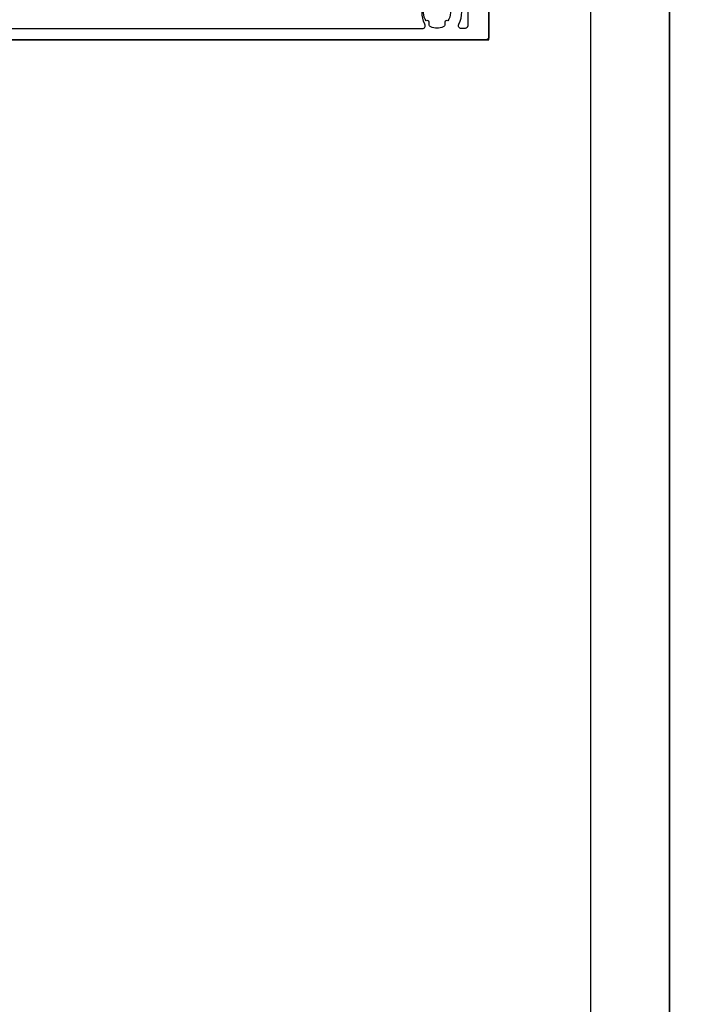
# Model space of a CAD drawing. Header units: millimetres. Extents: x 373037 to 682063, y 76092 to 274210.
# Tile 174 of 256: x 655155 to 655274, y 265467 to 265642. Entities that reach past the tile are written whole.
import ezdxf

# ---------------------------------------------------------------- set-up
doc = ezdxf.new("R2010")
doc.units = ezdxf.units.MM
doc.header["$LTSCALE"] = 100
doc.linetypes.add('ČÁRKOVANÁ', pattern=[19.05, 12.7, -6.35])
doc.layers.add('PUDORYS', color=253, linetype='CONTINUOUS')

msp = doc.modelspace()

# ---------------------------------------------------------------- linework, layer by layer
at = {"layer": 'PUDORYS', "color": 252, "true_color": 0x939598}
msp.add_line((655270.64, 265975.65), (655270.64, 264088.65), dxfattribs=at)
at = {"layer": 'PUDORYS', "color": 252, "linetype": 'ČÁRKOVANÁ', "ltscale": 5, "true_color": 0x939598}
msp.add_lwpolyline([(681396.64, 249812.15), (655256.64, 249812.15), (655256.64, 273052.15), (681396.64, 273052.15)], close=True, dxfattribs=at)
at = {"layer": 'PUDORYS', "color": 252, "ltscale": 15, "true_color": 0x939598}
for points in [[(655270.64, 273038.15), (681383.2, 273038.15), (681383.2, 249826.15), (655270.64, 249826.15)], [(655238.56, 265638.66), (655238.56, 265657.16), (655119.89, 265657.16), (655119.89, 265638.66)]]:
    msp.add_lwpolyline(points, close=True, dxfattribs=at)
at = {"layer": 'PUDORYS', "color": 252, "true_color": 0x939598}
for points in [[(655238.56, 265656.66), (655238.56, 265639.16, -0.414214), (655238.06, 265638.66), (655119.52, 265638.66, 0.414214)], [(655234.81, 265654.66), (655234.81, 265641.16, -0.414214), (655234.31, 265640.66), (655233.65, 265640.66, -0.565741), (655233.21, 265641.4, 0.267763), (655233.05, 265645.79, 0.258777)], [(655132.12, 265645.79, -0.267763), (655132.27, 265641.4, 0.565741), (655132.71, 265640.66), (655226.74, 265640.66, 0.565741), (655227.18, 265641.4, -0.267763), (655227.33, 265645.79)], [(655231.22, 265644.93, -0.341732), (655231.22, 265642, 0.64518), (655230.72, 265641.77), (655230.72, 265641.4, -0.298217), (655230.42, 265640.94, -0.208712), (655228.22, 265640.94, -0.298217), (655227.92, 265641.4), (655227.92, 265641.77, 0.64518), (655227.42, 265642, -0.341732), (655227.42, 265644.93, 0.64518)]]:
    msp.add_lwpolyline(points, format="xyb", dxfattribs=at)

doc.saveas('drawing.dxf')
